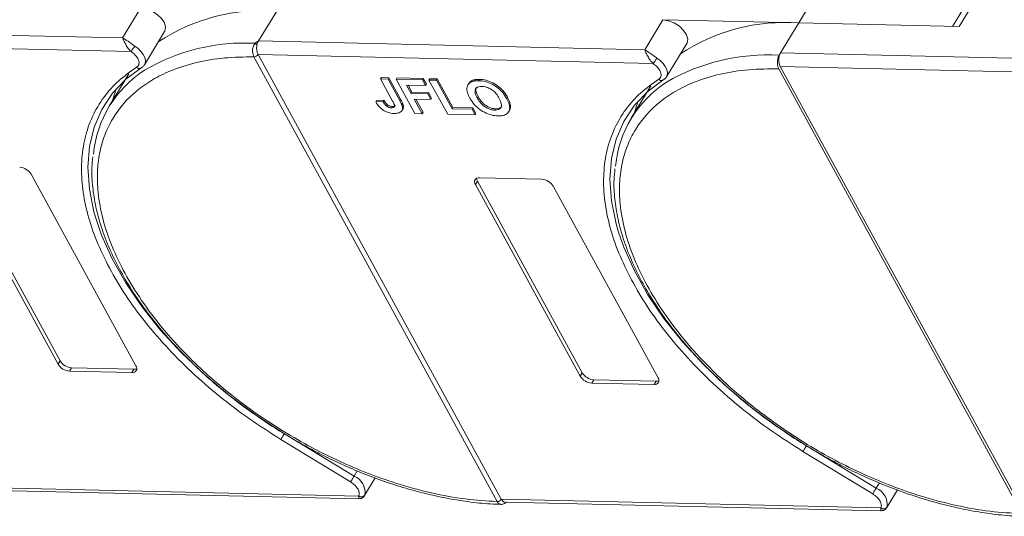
# Model space of a CAD drawing. Header units: millimetres. Extents: x 2205 to 3679, y 833 to 1866.
# Tile 54 of 86: x 3092 to 3183, y 1712 to 1758. Entities that reach past the tile are written whole.
import ezdxf

# ---------------------------------------------------------------- set-up
doc = ezdxf.new("R2010")
doc.units = ezdxf.units.MM

msp = doc.modelspace()

# ---------------------------------------------------------------- linework, layer by layer
at = {"color": 7, "linetype": 'Continuous', "lineweight": 15}
for p, q in [((3165.667, 1760.422), (3163.799, 1757.353)), ((3179.624, 1759.738), (3177.975, 1757.027)), ((3178.57, 1757.014), (3180.251, 1759.776)), ((3103.154, 1758.744), (3101.473, 1755.982)), ((3113.992, 1755.695), (3115.673, 1758.457)), ((3151.28, 1757.64), (3149.6, 1754.878)), ((3163.799, 1757.353), (3151.28, 1757.64)), ((3162.119, 1754.59), (3163.799, 1757.353)), ((3163.799, 1757.353), (3178.57, 1757.014)), ((3101.473, 1755.982), (3065.865, 1756.799)), ((3103.48, 1753.499), (3105.347, 1756.568)), ((3065.837, 1755.555), (3102.247, 1754.719)), ((3113.693, 1755.483), (3113.992, 1755.695)), ((3149.6, 1754.878), (3113.992, 1755.695)), ((3151.606, 1752.395), (3153.474, 1755.464)), ((3113.963, 1754.451), (3150.374, 1753.615)), ((3113.964, 1754.449), (3136.38, 1713.477)), ((3161.988, 1754.376), (3162.119, 1754.59)), ((3187.59, 1754.006), (3162.119, 1754.59)), ((3103.505, 1753.545), (3103.48, 1753.499)), ((3113.582, 1754.24), (3113.581, 1754.242)), ((3135.998, 1713.268), (3113.582, 1754.24)), ((3102.042, 1752.663), (3100.231, 1749.686)), ((3103.147, 1753.183), (3103.125, 1753.175)), ((3103.275, 1753.295), (3103.237, 1753.245)), ((3184.376, 1712.157), (3161.959, 1753.131)), ((3162.09, 1753.346), (3184.507, 1712.371)), ((3162.09, 1753.346), (3187.225, 1752.77)), ((3125.321, 1752.323), (3125.247, 1752.2)), ((3126.363, 1750.16), (3125.247, 1752.2)), ((3125.247, 1752.2), (3125.937, 1752.184)), ((3125.321, 1752.323), (3126.012, 1752.307)), ((3126.012, 1752.307), (3125.937, 1752.184)), ((3125.937, 1752.184), (3127.024, 1750.197)), ((3126.012, 1752.307), (3127.099, 1750.32)), ((3126.749, 1752.29), (3126.674, 1752.167)), ((3126.674, 1752.167), (3129.115, 1752.111)), ((3128.398, 1749.015), (3126.674, 1752.167)), ((3126.749, 1752.29), (3129.189, 1752.234)), ((3129.189, 1752.234), (3129.115, 1752.111)), ((3129.115, 1752.111), (3129.402, 1751.586)), ((3129.189, 1752.234), (3129.477, 1751.708)), ((3129.477, 1751.708), (3129.402, 1751.586)), ((3129.788, 1752.22), (3129.713, 1752.097)), ((3131.437, 1748.945), (3129.713, 1752.097)), ((3129.713, 1752.097), (3130.404, 1752.081)), ((3129.788, 1752.22), (3130.478, 1752.204)), ((3130.478, 1752.204), (3130.404, 1752.081)), ((3130.404, 1752.081), (3131.841, 1749.455)), ((3130.478, 1752.204), (3131.915, 1749.578)), ((3133.38, 1751.785), (3133.305, 1751.662)), ((3133.676, 1752.049), (3133.601, 1751.926)), ((3134.365, 1752.155), (3134.29, 1752.032)), ((3151.273, 1752.078), (3151.252, 1752.07)), ((3151.402, 1752.191), (3151.363, 1752.141)), ((3151.631, 1752.441), (3151.606, 1752.395)), ((3129.402, 1751.586), (3127.652, 1751.626)), ((3127.652, 1751.626), (3128.072, 1750.858)), ((3127.796, 1751.623), (3128.147, 1750.981)), ((3128.147, 1750.981), (3128.072, 1750.858)), ((3128.072, 1750.858), (3129.592, 1750.823)), ((3128.147, 1750.981), (3129.666, 1750.946)), ((3129.666, 1750.946), (3129.592, 1750.823)), ((3129.592, 1750.823), (3129.879, 1750.298)), ((3129.666, 1750.946), (3129.954, 1750.421)), ((3150.169, 1751.559), (3148.357, 1748.582)), ((3124.882, 1750.218), (3124.807, 1750.095)), ((3125.475, 1750.12), (3124.807, 1750.095)), ((3124.882, 1750.218), (3125.55, 1750.242)), ((3125.55, 1750.242), (3125.475, 1750.12)), ((3127.099, 1750.32), (3127.024, 1750.197)), ((3129.879, 1750.298), (3128.36, 1750.333)), ((3128.36, 1750.333), (3129.089, 1748.999)), ((3128.503, 1750.329), (3129.164, 1749.122)), ((3129.954, 1750.421), (3129.879, 1750.298)), ((3134.166, 1750.441), (3134.24, 1750.564)), ((3136.961, 1750.495), (3136.886, 1750.372)), ((3125.858, 1749.848), (3125.783, 1749.725)), ((3126.323, 1749.666), (3126.248, 1749.543)), ((3127.226, 1749.279), (3127.3, 1749.402)), ((3127.349, 1749.722), (3127.274, 1749.6)), ((3129.089, 1748.999), (3128.398, 1749.015)), ((3129.089, 1748.999), (3129.164, 1749.122)), ((3131.915, 1749.578), (3131.841, 1749.455)), ((3131.841, 1749.455), (3133.683, 1749.413)), ((3131.915, 1749.578), (3133.757, 1749.535)), ((3133.757, 1749.535), (3133.683, 1749.413)), ((3133.683, 1749.413), (3133.97, 1748.887)), ((3133.757, 1749.535), (3134.045, 1749.01)), ((3133.97, 1748.887), (3134.045, 1749.01)), ((3135.855, 1749.447), (3135.78, 1749.325)), ((3137.058, 1749.175), (3137.133, 1749.298)), ((3133.97, 1748.887), (3131.437, 1748.945)), ((3095.521, 1725.929), (3085.865, 1743.58)), ((3086.052, 1743.887), (3095.708, 1726.236)), ((3093.048, 1743.415), (3102.705, 1725.764)), ((3134.178, 1742.782), (3133.991, 1742.475)), ((3134.178, 1742.782), (3143.835, 1725.132)), ((3134.365, 1743.089), (3140.111, 1742.957)), ((3143.648, 1724.825), (3133.991, 1742.475)), ((3141.175, 1742.311), (3150.831, 1724.66)), ((3095.708, 1726.236), (3095.521, 1725.929)), ((3096.771, 1725.589), (3096.585, 1725.282)), ((3096.771, 1725.589), (3102.518, 1725.457)), ((3102.518, 1725.457), (3102.331, 1725.15)), ((3102.331, 1725.15), (3096.585, 1725.282)), ((3143.835, 1725.132), (3143.648, 1724.825)), ((3144.898, 1724.485), (3144.711, 1724.178)), ((3144.898, 1724.485), (3150.644, 1724.353)), ((3150.458, 1724.046), (3144.711, 1724.178)), ((3150.644, 1724.353), (3150.458, 1724.046)), ((3122.807, 1715.601), (3116.381, 1719.511)), ((3122.488, 1715.077), (3116.062, 1718.987)), ((3170.934, 1714.497), (3164.507, 1718.407)), ((3170.615, 1713.973), (3164.189, 1717.883)), ((3123.103, 1716.087), (3122.807, 1715.601)), ((3123.782, 1713.817), (3124.767, 1715.437)), ((3123.24, 1713.777), (3088.254, 1714.58)), ((3171.229, 1714.983), (3170.934, 1714.497)), ((3088.607, 1714.314), (3123.253, 1713.519)), ((3171.908, 1712.712), (3172.894, 1714.333)), ((3135.999, 1713.266), (3135.998, 1713.268)), ((3171.367, 1712.673), (3136.38, 1713.476)), ((3136.734, 1713.21), (3171.379, 1712.415))]:
    msp.add_line(p, q, dxfattribs=at)
at = {"color": 7, "linetype": 'Continuous', "lineweight": 15, "flags": 128}
for points in [[(3103.154, 1758.744), (3103.656, 1758.666), (3104.178, 1758.46), (3104.664, 1758.149), (3105.062, 1757.767), (3105.329, 1757.354), (3105.436, 1756.955), (3105.371, 1756.613), (3105.347, 1756.568)], [(3151.28, 1757.64), (3151.782, 1757.561), (3152.305, 1757.356), (3152.791, 1757.045), (3153.189, 1756.662), (3153.455, 1756.249), (3153.562, 1755.85), (3153.498, 1755.508), (3153.474, 1755.464)], [(3102.587, 1755.23), (3102.899, 1754.996), (3103.165, 1754.732), (3103.371, 1754.453), (3103.508, 1754.171), (3103.567, 1753.902), (3103.547, 1753.658), (3103.505, 1753.545)], [(3150.714, 1754.126), (3151.026, 1753.892), (3151.292, 1753.628), (3151.498, 1753.348), (3151.634, 1753.067), (3151.694, 1752.798), (3151.674, 1752.554), (3151.631, 1752.441)], [(3099.059, 1739.187), (3098.833, 1739.968), (3098.408, 1742.059), (3098.267, 1744.068), (3098.413, 1745.974), (3098.843, 1747.756), (3099.553, 1749.396), (3100.536, 1750.876), (3101.781, 1752.18), (3103.275, 1753.295)], [(3147.186, 1738.083), (3146.96, 1738.864), (3146.534, 1740.955), (3146.394, 1742.964), (3146.539, 1744.87), (3146.969, 1746.652), (3147.68, 1748.292), (3148.663, 1749.771), (3149.908, 1751.076), (3151.402, 1752.191)], [(3100.871, 1751.273), (3100.529, 1750.224), (3100.508, 1750.142)], [(3148.998, 1750.169), (3148.656, 1749.12), (3148.634, 1749.037)], [(3116.381, 1719.511), (3113.805, 1721.185), (3111.35, 1722.998), (3109.044, 1724.929), (3106.91, 1726.959), (3104.971, 1729.067), (3103.248, 1731.229), (3101.758, 1733.424), (3100.517, 1735.627), (3099.539, 1737.816), (3099.059, 1739.187)], [(3164.507, 1718.407), (3161.931, 1720.081), (3159.477, 1721.893), (3157.171, 1723.825), (3155.037, 1725.855), (3153.098, 1727.962), (3151.374, 1730.125), (3149.884, 1732.319), (3148.644, 1734.523), (3147.665, 1736.712), (3147.186, 1738.083)], [(3116.062, 1718.987), (3116.091, 1719.035), (3116.127, 1719.093), (3116.167, 1719.159), (3116.21, 1719.23), (3116.255, 1719.304), (3116.299, 1719.377), (3116.342, 1719.447), (3116.381, 1719.511)], [(3164.189, 1717.883), (3164.218, 1717.931), (3164.253, 1717.989), (3164.294, 1718.055), (3164.337, 1718.126), (3164.381, 1718.2), (3164.426, 1718.273), (3164.469, 1718.343), (3164.507, 1718.407)], [(3122.488, 1715.077), (3122.517, 1715.125), (3122.553, 1715.184), (3122.593, 1715.25), (3122.636, 1715.321), (3122.681, 1715.394), (3122.725, 1715.467), (3122.768, 1715.537), (3122.807, 1715.601)], [(3170.615, 1713.973), (3170.644, 1714.021), (3170.68, 1714.079), (3170.72, 1714.145), (3170.763, 1714.216), (3170.808, 1714.29), (3170.852, 1714.363), (3170.895, 1714.433), (3170.934, 1714.497)]]:
    msp.add_lwpolyline(points, dxfattribs=at)
at = {"color": 7, "linetype": 'Continuous', "lineweight": 15}
for centre, radius, start, end in [((3114.37, 1741.151), 17.355, 85.6938, 123.62828), ((3162.496, 1740.047), 17.355, 85.6938, 123.62828), ((3112.716, 1737.293), 18.217, 86.92425, 120.4678), ((3113.201, 1754.805), 0.839, 38.60771, 54.0154), ((3096.038, 1759.214), 7.665, 324.10303, 328.68906), ((3113.57, 1754.717), 0.475, 271.27035, 325.90225), ((3113.571, 1754.714), 0.473, 271.29265, 326.07296), ((3160.885, 1736.058), 18.351, 86.55376, 120.3559), ((3163.305, 1753.941), 1.352, 151.28833, 206.07738), ((3144.165, 1758.11), 7.665, 324.10303, 328.68906), ((3109.058, 1744.315), 10.318, 122.73279, 174.66622), ((3103.026, 1753.536), 0.375, 225.62382, 285.36491), ((3157.187, 1743.209), 10.32, 122.70871, 174.6175), ((3151.152, 1752.432), 0.375, 225.62382, 285.36491), ((3091.892, 1742.712), 1.352, 31.28833, 86.07738), ((3134.295, 1742.711), 0.384, 79.47957, 217.89689), ((3134.66, 1743.069), 0.561, 182.97477, 210.78742), ((3140.019, 1741.608), 1.352, 31.28833, 86.07738), ((3096.677, 1726.631), 1.352, 211.28833, 266.07738), ((3096.864, 1726.938), 1.352, 211.28833, 266.07738), ((3102.401, 1725.528), 0.384, 259.47957, 37.89689), ((3102.551, 1726.017), 0.561, 266.58142, 294.38722), ((3144.804, 1725.527), 1.352, 211.28833, 266.07738), ((3144.991, 1725.834), 1.352, 211.28833, 266.07738), ((3150.528, 1724.424), 0.384, 259.47957, 37.89689), ((3150.678, 1724.913), 0.561, 266.58142, 294.38722), ((3122.211, 1714.1), 1.615, 351.72869, 68.36149), ((3170.338, 1712.996), 1.615, 351.72869, 68.36149), ((3123.476, 1714.126), 0.421, 235.82517, 322.2621), ((3135.987, 1713.741), 0.473, 271.29253, 326.07318), ((3135.988, 1713.738), 0.472, 271.31253, 326.24366), ((3171.603, 1713.021), 0.421, 235.82517, 322.2621)]:
    msp.add_arc(centre, radius, start, end, dxfattribs=at)
for points, knots in [([(3101.473, 1755.982), (3101.634, 1755.887), (3101.883, 1755.739), (3102.277, 1755.444), (3102.49, 1755.297), (3102.587, 1755.23)], [0, 0, 0, 0, 0.498413, 0.772928, 1, 1, 1, 1]), ([(3102.247, 1754.719), (3102.158, 1754.816), (3101.969, 1755.022), (3101.75, 1755.386), (3101.577, 1755.727), (3101.508, 1755.897), (3101.473, 1755.982)], [0, 0, 0, 0, 0.2343503, 0.4981953, 0.748869, 1, 1, 1, 1]), ([(3113.581, 1754.242), (3113.552, 1754.304), (3113.5, 1754.416), (3113.454, 1754.633), (3113.443, 1754.846), (3113.469, 1755.051), (3113.519, 1755.222), (3113.592, 1755.369), (3113.662, 1755.447), (3113.693, 1755.483)], [0, 0, 0, 0, 0.172016, 0.312756, 0.499599, 0.630391, 0.758026, 0.889228, 1, 1, 1, 1]), ([(3113.856, 1755.328), (3113.843, 1755.231), (3113.816, 1755.036), (3113.85, 1754.74), (3113.911, 1754.55), (3113.956, 1754.464), (3113.963, 1754.451)], [0, 0, 0, 0, 0.313335, 0.626691, 0.940048, 1, 1, 1, 1]), ([(3113.963, 1754.451), (3113.963, 1754.45), (3113.964, 1754.45), (3113.964, 1754.45), (3113.964, 1754.449), (3113.964, 1754.449)], [0, 0, 0, 0, 0.384699, 0.69235, 1, 1, 1, 1]), ([(3149.6, 1754.878), (3149.761, 1754.782), (3150.01, 1754.635), (3150.403, 1754.34), (3150.617, 1754.193), (3150.714, 1754.126)], [0, 0, 0, 0, 0.498413, 0.772928, 1, 1, 1, 1]), ([(3150.374, 1753.615), (3150.285, 1753.712), (3150.096, 1753.918), (3149.876, 1754.281), (3149.704, 1754.622), (3149.634, 1754.793), (3149.6, 1754.878)], [0, 0, 0, 0, 0.2343503, 0.4981953, 0.748869, 1, 1, 1, 1]), ([(3135.998, 1713.268), (3135.034, 1713.327), (3133.077, 1713.448), (3129.931, 1714.027), (3126.898, 1714.847), (3124.054, 1715.85), (3121.446, 1716.955), (3118.855, 1718.239), (3115.468, 1720.18), (3112.271, 1722.409), (3109.378, 1724.842), (3107.201, 1726.916), (3105.097, 1729.24), (3103.185, 1731.772), (3101.639, 1734.285), (3100.439, 1736.791), (3099.594, 1739.298), (3099.176, 1741.584), (3099.11, 1743.609), (3099.314, 1745.375), (3099.782, 1747.033), (3100.764, 1749.072), (3102.256, 1750.796), (3104.196, 1752.148), (3106.001, 1753.044), (3108.202, 1753.744), (3110.787, 1754.191), (3112.66, 1754.224), (3113.582, 1754.24)], [0, 0, 0, 0, 0.038862, 0.078912, 0.1200677, 0.1522272, 0.1843815, 0.2172151, 0.2500433, 0.3156185, 0.347778, 0.3799323, 0.4210926, 0.4611415, 0.5, 0.5388632, 0.578912, 0.6200677, 0.6522272, 0.6843815, 0.7172151, 0.7500433, 0.8156185, 0.847778, 0.8799323, 0.9210926, 0.9611404, 1, 1, 1, 1]), ([(3102.764, 1753.268), (3102.818, 1753.312), (3102.927, 1753.4), (3102.993, 1753.6), (3102.982, 1753.833), (3102.905, 1754), (3102.867, 1754.083)], [0, 0, 0, 0, 0.2455128, 0.5, 0.7544872, 1, 1, 1, 1]), ([(3103.125, 1753.174), (3103.205, 1753.224), (3103.367, 1753.325), (3103.464, 1753.482), (3103.513, 1753.562)], [0, 0, 0, 0, 0.495762, 1, 1, 1, 1]), ([(3161.959, 1753.131), (3161.925, 1753.209), (3161.855, 1753.364), (3161.816, 1753.659), (3161.833, 1753.957), (3161.897, 1754.206), (3161.962, 1754.327), (3161.988, 1754.376)], [0, 0, 0, 0, 0.2146939, 0.4293877, 0.6440816, 0.8587754, 1, 1, 1, 1]), ([(3100.09, 1735.095), (3099.694, 1735.92), (3098.901, 1737.57), (3098.139, 1739.994), (3097.705, 1742.359), (3097.639, 1744.636), (3097.949, 1746.79), (3098.634, 1748.768), (3099.68, 1750.519), (3101.03, 1752.051), (3102.186, 1752.863), (3102.764, 1753.268)], [0, 0, 0, 0, 0.109778, 0.219542, 0.32932, 0.441716, 0.554889, 0.668062, 0.780458, 0.890226, 1, 1, 1, 1]), ([(3184.376, 1712.157), (3183.411, 1712.208), (3181.451, 1712.312), (3178.293, 1712.87), (3175.243, 1713.675), (3172.38, 1714.668), (3169.75, 1715.768), (3167.137, 1717.052), (3163.719, 1718.995), (3160.49, 1721.234), (3157.569, 1723.68), (3155.371, 1725.766), (3153.248, 1728.105), (3151.321, 1730.653), (3149.765, 1733.181), (3148.559, 1735.701), (3147.712, 1738.224), (3147.297, 1740.524), (3147.239, 1742.561), (3147.453, 1744.336), (3147.936, 1746.002), (3148.942, 1748.046), (3150.466, 1749.769), (3152.441, 1751.113), (3154.277, 1751.999), (3156.512, 1752.683), (3159.132, 1753.108), (3161.026, 1753.124), (3161.959, 1753.131)], [0, 0, 0, 0, 0.038823, 0.07885, 0.119997, 0.152169, 0.184336, 0.217193, 0.250044, 0.315664, 0.347836, 0.380003, 0.421155, 0.461181, 0.5, 0.538824, 0.57885, 0.619997, 0.652169, 0.684336, 0.717193, 0.750044, 0.815664, 0.847836, 0.880003, 0.921155, 0.961179, 1, 1, 1, 1]), ([(3150.89, 1752.164), (3150.944, 1752.207), (3151.054, 1752.296), (3151.12, 1752.496), (3151.109, 1752.728), (3151.031, 1752.896), (3150.993, 1752.978)], [0, 0, 0, 0, 0.2455128, 0.5, 0.7544872, 1, 1, 1, 1]), ([(3133.209, 1751.233), (3133.21, 1751.308), (3133.214, 1751.457), (3133.307, 1751.698), (3133.45, 1751.853), (3133.585, 1751.918), (3133.601, 1751.926)], [0, 0, 0, 0, 0.250896, 0.502166, 0.940512, 1, 1, 1, 1]), ([(3133.384, 1751.782), (3133.452, 1751.874), (3133.53, 1751.979), (3133.66, 1752.041), (3133.676, 1752.049)], [0, 0, 0, 0, 0.8749054, 1, 1, 1, 1]), ([(3133.601, 1751.926), (3133.637, 1751.94), (3133.709, 1751.97), (3133.825, 1751.997), (3133.939, 1752.017), (3134.052, 1752.028), (3134.169, 1752.034), (3134.25, 1752.033), (3134.29, 1752.032)], [0, 0, 0, 0, 0.185429, 0.37219, 0.527708, 0.683877, 0.841678, 1, 1, 1, 1]), ([(3133.676, 1752.049), (3133.712, 1752.063), (3133.784, 1752.093), (3133.9, 1752.12), (3134.014, 1752.14), (3134.126, 1752.151), (3134.243, 1752.156), (3134.325, 1752.155), (3134.365, 1752.155)], [0, 0, 0, 0, 0.1854289, 0.3721896, 0.5277082, 0.6838775, 0.8416784, 1, 1, 1, 1]), ([(3134.29, 1752.032), (3134.388, 1752.027), (3134.683, 1752.012), (3135.22, 1751.878), (3135.832, 1751.561), (3136.383, 1751.108), (3136.702, 1750.696), (3136.85, 1750.435), (3136.886, 1750.372)], [0, 0, 0, 0, 0.101398, 0.306996, 0.506144, 0.685262, 0.924557, 1, 1, 1, 1]), ([(3134.365, 1752.155), (3134.463, 1752.15), (3134.757, 1752.135), (3135.295, 1752.001), (3135.907, 1751.684), (3136.458, 1751.231), (3136.776, 1750.818), (3136.925, 1750.557), (3136.961, 1750.495)], [0, 0, 0, 0, 0.101398, 0.306996, 0.506144, 0.685262, 0.924557, 1, 1, 1, 1]), ([(3148.217, 1733.991), (3147.82, 1734.816), (3147.028, 1736.465), (3146.266, 1738.89), (3145.831, 1741.255), (3145.765, 1743.532), (3146.076, 1745.685), (3146.761, 1747.663), (3147.806, 1749.414), (3149.157, 1750.947), (3150.312, 1751.758), (3150.89, 1752.164)], [0, 0, 0, 0, 0.109778, 0.219542, 0.32932, 0.441716, 0.554889, 0.668062, 0.780458, 0.890226, 1, 1, 1, 1]), ([(3151.251, 1752.07), (3151.332, 1752.12), (3151.494, 1752.22), (3151.59, 1752.378), (3151.639, 1752.458)], [0, 0, 0, 0, 0.495762, 1, 1, 1, 1]), ([(3133.487, 1750.436), (3133.464, 1750.478), (3133.419, 1750.562), (3133.358, 1750.692), (3133.302, 1750.826), (3133.256, 1750.964), (3133.221, 1751.101), (3133.213, 1751.189), (3133.209, 1751.233)], [0, 0, 0, 0, 0.15395, 0.308181, 0.478699, 0.649961, 0.824203, 1, 1, 1, 1]), ([(3134.166, 1750.441), (3134.123, 1750.525), (3134.013, 1750.737), (3133.933, 1751.037), (3133.995, 1751.293), (3134.165, 1751.448), (3134.384, 1751.505), (3134.535, 1751.506), (3134.587, 1751.507)], [0, 0, 0, 0, 0.1586166, 0.4008637, 0.5730594, 0.7454856, 0.9129852, 1, 1, 1, 1]), ([(3134.24, 1750.564), (3134.197, 1750.648), (3134.086, 1750.861), (3134.02, 1751.151), (3134.034, 1751.355), (3134.092, 1751.407), (3134.093, 1751.408)], [0, 0, 0, 0, 0.274858, 0.694634, 0.993023, 1, 1, 1, 1]), ([(3134.587, 1751.507), (3134.686, 1751.499), (3134.886, 1751.484), (3135.22, 1751.371), (3135.542, 1751.185), (3135.873, 1750.89), (3136.066, 1750.618), (3136.167, 1750.438), (3136.187, 1750.403)], [0, 0, 0, 0, 0.160292, 0.321922, 0.490761, 0.657569, 0.933883, 1, 1, 1, 1]), ([(3126.491, 1749.019), (3126.393, 1749.025), (3126.17, 1749.038), (3125.79, 1749.147), (3125.42, 1749.358), (3125.062, 1749.682), (3124.907, 1749.933), (3124.807, 1750.095)], [0, 0, 0, 0, 0.155292, 0.353145, 0.543243, 0.704067, 1, 1, 1, 1]), ([(3125.783, 1749.725), (3125.757, 1749.749), (3125.704, 1749.797), (3125.645, 1749.869), (3125.594, 1749.936), (3125.552, 1749.997), (3125.512, 1750.058), (3125.488, 1750.099), (3125.475, 1750.12)], [0, 0, 0, 0, 0.1938055, 0.3931273, 0.5440688, 0.6954121, 0.8476129, 1, 1, 1, 1]), ([(3125.55, 1750.242), (3125.563, 1750.221), (3125.588, 1750.179), (3125.63, 1750.115), (3125.676, 1750.048), (3125.728, 1749.98), (3125.786, 1749.912), (3125.834, 1749.87), (3125.858, 1749.848)], [0, 0, 0, 0, 0.155996, 0.312125, 0.480895, 0.650212, 0.823248, 1, 1, 1, 1]), ([(3126.363, 1750.16), (3126.407, 1750.076), (3126.483, 1749.93), (3126.544, 1749.755), (3126.541, 1749.644), (3126.489, 1749.585), (3126.392, 1749.546), (3126.303, 1749.544), (3126.248, 1749.543)], [0, 0, 0, 0, 0.292027, 0.504854, 0.613905, 0.723685, 0.829816, 1, 1, 1, 1]), ([(3127.024, 1750.197), (3127.047, 1750.155), (3127.092, 1750.071), (3127.148, 1749.958), (3127.192, 1749.858), (3127.225, 1749.771), (3127.257, 1749.684), (3127.268, 1749.628), (3127.274, 1749.6)], [0, 0, 0, 0, 0.2082698, 0.416707, 0.5614806, 0.7065734, 0.8528245, 1, 1, 1, 1]), ([(3127.099, 1750.32), (3127.122, 1750.278), (3127.167, 1750.194), (3127.222, 1750.081), (3127.267, 1749.981), (3127.3, 1749.894), (3127.331, 1749.807), (3127.343, 1749.751), (3127.349, 1749.722)], [0, 0, 0, 0, 0.2082698, 0.416707, 0.5614806, 0.7065734, 0.8528245, 1, 1, 1, 1]), ([(3136.069, 1748.799), (3135.972, 1748.804), (3135.677, 1748.819), (3135.137, 1748.95), (3134.522, 1749.269), (3133.972, 1749.723), (3133.662, 1750.127), (3133.518, 1750.38), (3133.487, 1750.436)], [0, 0, 0, 0, 0.102171, 0.30922, 0.51365, 0.692275, 0.932413, 1, 1, 1, 1]), ([(3135.78, 1749.325), (3135.68, 1749.333), (3135.48, 1749.349), (3135.144, 1749.469), (3134.808, 1749.664), (3134.459, 1749.979), (3134.272, 1750.252), (3134.176, 1750.423), (3134.166, 1750.441)], [0, 0, 0, 0, 0.15971, 0.320429, 0.491074, 0.67705, 0.96629, 1, 1, 1, 1]), ([(3135.855, 1749.447), (3135.755, 1749.455), (3135.555, 1749.471), (3135.219, 1749.592), (3134.883, 1749.787), (3134.534, 1750.102), (3134.346, 1750.375), (3134.251, 1750.546), (3134.24, 1750.564)], [0, 0, 0, 0, 0.15971, 0.320429, 0.491074, 0.67705, 0.96629, 1, 1, 1, 1]), ([(3136.187, 1750.403), (3136.23, 1750.319), (3136.351, 1750.083), (3136.431, 1749.756), (3136.327, 1749.497), (3136.135, 1749.358), (3135.927, 1749.324), (3135.803, 1749.325), (3135.78, 1749.325)], [0, 0, 0, 0, 0.15859, 0.447239, 0.620381, 0.793575, 0.961295, 1, 1, 1, 1]), ([(3136.886, 1750.372), (3136.929, 1750.288), (3137.061, 1750.035), (3137.179, 1749.634), (3137.127, 1749.223), (3136.875, 1748.938), (3136.494, 1748.806), (3136.197, 1748.801), (3136.069, 1748.799)], [0, 0, 0, 0, 0.101888, 0.307343, 0.492963, 0.678647, 0.860791, 1, 1, 1, 1]), ([(3136.961, 1750.495), (3137.004, 1750.411), (3137.137, 1750.157), (3137.243, 1749.764), (3137.24, 1749.435), (3137.136, 1749.326), (3137.118, 1749.308)], [0, 0, 0, 0, 0.192169, 0.579672, 0.929764, 1, 1, 1, 1]), ([(3126.248, 1749.543), (3126.218, 1749.545), (3126.157, 1749.548), (3126.066, 1749.57), (3125.983, 1749.6), (3125.913, 1749.636), (3125.845, 1749.678), (3125.804, 1749.709), (3125.783, 1749.725)], [0, 0, 0, 0, 0.202387, 0.410907, 0.557829, 0.709472, 0.853224, 1, 1, 1, 1]), ([(3125.858, 1749.848), (3125.906, 1749.813), (3125.996, 1749.746), (3126.149, 1749.687), (3126.255, 1749.669), (3126.311, 1749.667), (3126.323, 1749.666)], [0, 0, 0, 0, 0.330398, 0.624767, 0.917361, 1, 1, 1, 1]), ([(3126.323, 1749.666), (3126.383, 1749.668), (3126.48, 1749.671), (3126.575, 1749.713), (3126.593, 1749.754), (3126.601, 1749.771)], [0, 0, 0, 0, 0.495374, 0.790754, 1, 1, 1, 1]), ([(3127.274, 1749.6), (3127.278, 1749.522), (3127.286, 1749.367), (3127.172, 1749.181), (3126.924, 1749.032), (3126.654, 1749.024), (3126.491, 1749.019)], [0, 0, 0, 0, 0.20646, 0.413515, 0.645211, 1, 1, 1, 1]), ([(3127.349, 1749.722), (3127.356, 1749.643), (3127.368, 1749.523), (3127.309, 1749.437), (3127.289, 1749.409)], [0, 0, 0, 0, 0.6631606, 1, 1, 1, 1]), ([(3136.4, 1749.674), (3136.395, 1749.659), (3136.365, 1749.574), (3136.204, 1749.484), (3136.002, 1749.447), (3135.878, 1749.447), (3135.855, 1749.447)], [0, 0, 0, 0, 0.084934, 0.502415, 0.906703, 1, 1, 1, 1]), ([(3098.732, 1745.025), (3098.694, 1744.688), (3098.595, 1743.785), (3098.685, 1742.232), (3098.976, 1740.394), (3099.494, 1738.511), (3100.221, 1736.603), (3101.151, 1734.686), (3102.272, 1732.776), (3103.571, 1730.889), (3105.033, 1729.043), (3106.633, 1727.261), (3108.333, 1725.574), (3110.074, 1724.021), (3111.676, 1722.726), (3113.16, 1721.621), (3114.661, 1720.575), (3115.764, 1719.885), (3116.374, 1719.504)], [0, 0, 0, 0, 0.04157, 0.111425, 0.181343, 0.251234, 0.321027, 0.390661, 0.460062, 0.529153, 0.597797, 0.665722, 0.732344, 0.796145, 0.855223, 0.897404, 0.943271, 1, 1, 1, 1]), ([(3146.859, 1743.929), (3146.821, 1743.589), (3146.721, 1742.683), (3146.812, 1741.128), (3147.102, 1739.289), (3147.621, 1737.406), (3148.348, 1735.499), (3149.278, 1733.582), (3150.399, 1731.672), (3151.698, 1729.785), (3153.159, 1727.939), (3154.759, 1726.157), (3156.46, 1724.469), (3158.201, 1722.917), (3159.802, 1721.622), (3161.286, 1720.517), (3162.787, 1719.47), (3163.89, 1718.781), (3164.5, 1718.399)], [0, 0, 0, 0, 0.041894, 0.111725, 0.18162, 0.251488, 0.321257, 0.390867, 0.460244, 0.529313, 0.597933, 0.665835, 0.732435, 0.796214, 0.855272, 0.897439, 0.94329, 1, 1, 1, 1]), ([(3116.062, 1718.987), (3115.087, 1719.606), (3113.136, 1720.844), (3110.378, 1722.94), (3107.78, 1725.192), (3105.396, 1727.591), (3103.29, 1730.077), (3101.48, 1732.592), (3100.55, 1734.267), (3100.09, 1735.095)], [0, 0, 0, 0, 0.140647, 0.281304, 0.425319, 0.570331, 0.715342, 0.859358, 1, 1, 1, 1]), ([(3164.189, 1717.883), (3163.214, 1718.501), (3161.263, 1719.739), (3158.505, 1721.836), (3155.907, 1724.088), (3153.523, 1726.487), (3151.417, 1728.973), (3149.607, 1731.488), (3148.676, 1733.163), (3148.217, 1733.991)], [0, 0, 0, 0, 0.140647, 0.281304, 0.425319, 0.570331, 0.715342, 0.859358, 1, 1, 1, 1]), ([(3116.374, 1719.504), (3117.221, 1719.006), (3118.41, 1718.308), (3120.21, 1717.384), (3121.754, 1716.647), (3123.608, 1715.856), (3125.557, 1715.123), (3127.591, 1714.466), (3129.667, 1713.912), (3131.76, 1713.473), (3133.835, 1713.174), (3135.371, 1713.022), (3136.187, 1713.016), (3136.345, 1713.015)], [0, 0, 0, 0, 0.130517, 0.183018, 0.269988, 0.35985, 0.455797, 0.555409, 0.657717, 0.761961, 0.867622, 0.974343, 1, 1, 1, 1]), ([(3164.5, 1718.399), (3165.348, 1717.902), (3166.537, 1717.204), (3168.337, 1716.28), (3169.881, 1715.543), (3171.735, 1714.752), (3173.684, 1714.018), (3175.717, 1713.362), (3177.794, 1712.808), (3179.886, 1712.369), (3181.962, 1712.068), (3183.583, 1711.913), (3184.48, 1711.909), (3184.721, 1711.908)], [0, 0, 0, 0, 0.1287816, 0.1805843, 0.2663985, 0.355065, 0.4497361, 0.548024, 0.6489718, 0.7518293, 0.8560851, 0.9613879, 1, 1, 1, 1]), ([(3123.253, 1713.52), (3123.254, 1713.527), (3123.255, 1713.542), (3123.245, 1713.702), (3123.24, 1713.777)], [0, 0, 0, 0, 0.529586, 1, 1, 1, 1]), ([(3123.254, 1713.519), (3123.332, 1713.526), (3123.462, 1713.537), (3123.648, 1713.643), (3123.729, 1713.748), (3123.773, 1713.803)], [0, 0, 0, 0, 0.411574, 0.687573, 1, 1, 1, 1]), ([(3136.344, 1713.005), (3136.297, 1713.013), (3136.212, 1713.027), (3136.094, 1713.119), (3136.033, 1713.214), (3135.999, 1713.266)], [0, 0, 0, 0, 0.3517077, 0.6434286, 1, 1, 1, 1]), ([(3136.351, 1713.002), (3136.406, 1713.005), (3136.512, 1713.012), (3136.681, 1713.083), (3136.783, 1713.162), (3136.843, 1713.207)], [0, 0, 0, 0, 0.313627, 0.602894, 1, 1, 1, 1]), ([(3136.38, 1713.477), (3136.38, 1713.477), (3136.38, 1713.476), (3136.38, 1713.476), (3136.38, 1713.476), (3136.38, 1713.476)], [0, 0, 0, 0, 0.384666, 0.692333, 1, 1, 1, 1]), ([(3136.38, 1713.476), (3136.423, 1713.413), (3136.509, 1713.287), (3136.639, 1713.208), (3136.715, 1713.218), (3136.734, 1713.221)], [0, 0, 0, 0, 0.42964, 0.85928, 1, 1, 1, 1]), ([(3171.38, 1712.415), (3171.381, 1712.423), (3171.382, 1712.437), (3171.371, 1712.598), (3171.367, 1712.673)], [0, 0, 0, 0, 0.529586, 1, 1, 1, 1]), ([(3171.381, 1712.415), (3171.459, 1712.421), (3171.589, 1712.432), (3171.775, 1712.539), (3171.856, 1712.643), (3171.899, 1712.699)], [0, 0, 0, 0, 0.411574, 0.687573, 1, 1, 1, 1])]:
    msp.add_open_spline(points, degree=3, knots=knots, dxfattribs=at)
for points in [[(3113.992, 1755.695), (3113.963, 1755.641), (3113.905, 1755.532), (3113.872, 1755.396), (3113.856, 1755.328)], [(3102.867, 1754.083), (3102.791, 1754.199), (3102.638, 1754.432), (3102.378, 1754.624), (3102.247, 1754.719)], [(3150.993, 1752.978), (3150.917, 1753.095), (3150.765, 1753.328), (3150.504, 1753.519), (3150.374, 1753.615)], [(3123.17, 1714.401), (3123.086, 1714.527), (3122.92, 1714.778), (3122.632, 1714.977), (3122.488, 1715.077)], [(3123.24, 1713.777), (3123.267, 1713.869), (3123.322, 1714.054), (3123.22, 1714.285), (3123.17, 1714.401)], [(3171.296, 1713.297), (3171.213, 1713.423), (3171.047, 1713.674), (3170.759, 1713.873), (3170.615, 1713.973)], [(3171.367, 1712.673), (3171.394, 1712.765), (3171.449, 1712.949), (3171.347, 1713.181), (3171.296, 1713.297)]]:
    msp.add_open_spline(points, degree=3, dxfattribs=at)

doc.saveas('drawing.dxf')
